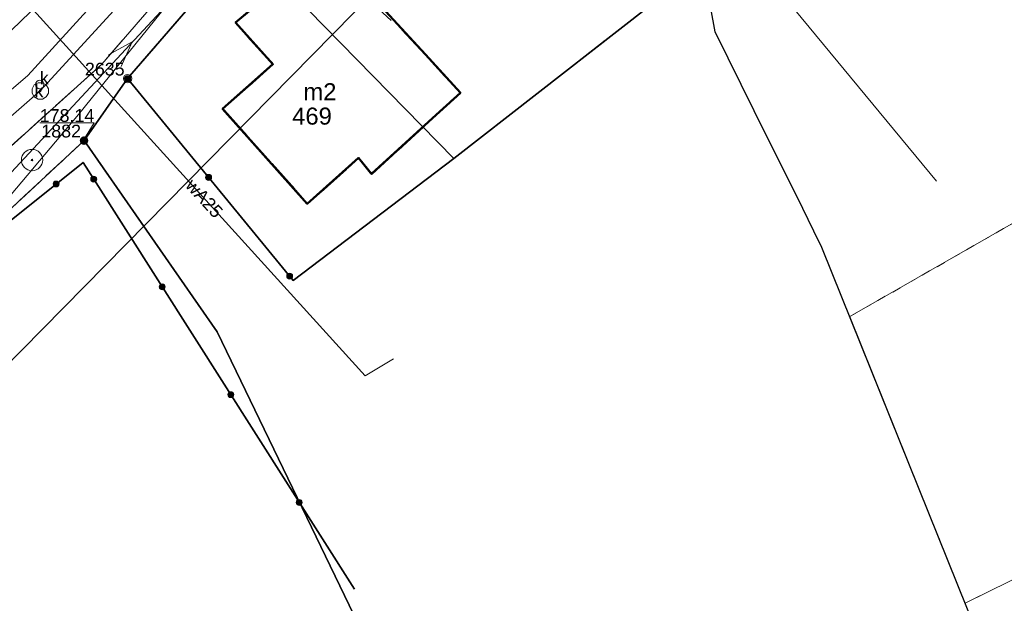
# Model space of a CAD drawing. Header units: millimetres. Extents: x 6505374 to 6517269, y 5595210 to 5612711.
# Tile 117 of 256: x 6513686 to 6513743, y 5608836 to 5608870. Entities that reach past the tile are written whole.
import ezdxf
from ezdxf.enums import TextEntityAlignment as Align

# ---------------------------------------------------------------- set-up
doc = ezdxf.new("R2010")
doc.units = ezdxf.units.MM
for name, pattern in [('ACAD_ISO02W100', [15, 12, -3]), ('BUUT04', [200000, 0, -100000, 0, -100000]), ('EGBB01', [4, 2, 0, 2]), ('EGBK02', [4, 1.5, -0.5, 1.5, -0.5]), ('EGBU01', [2, 0.5, -0.5, 0.5, -0.5]), ('OTKJ_A05', [2, 1.5, -0.5])]:
    doc.linetypes.add(name, pattern=pattern)
for name, color, linetype, lineweight, true_color in [('Budynki EGiB', 18, 'Continuous', 0, 0x0a0909), ('Kontury klasyfikacyjne', 82, 'Continuous', 0, 0x24bc24), ('Przewody kanalizacyjne', 36, 'Continuous', 0, 0x803300), ('Punkt osnowy poziomej szczegółowej', 18, 'Continuous', 0, 0x0a0909), ('Urządzenia związane z siecią (obszary)', 36, 'Continuous', 0, 0x803300), ('Użytki gruntowe', 96, 'Continuous', 0, 0x008000)]:
    doc.layers.add(name, color=color, linetype=linetype, lineweight=lineweight, true_color=true_color)
for name, color, linetype, lineweight in [('Działki', 18, 'Continuous', 0), ('isa_V10520003E16E075_TUsr', 7, 'Continuous', 25), ('isa_V10520003E16E075_TUsr_19165818BF56C1D4', 5, 'OTKJ_A05', 25), ('Komunikacja (linie)', 18, 'Continuous', 0), ('Komunikacja (obszary)', 18, 'Continuous', 0), ('Ogrodzenia', 18, 'Continuous', 0), ('Pikiety', 18, 'Continuous', 0), ('Przewody elektroenergetyczne', 1, 'Continuous', 0), ('Przewody wodociągowe', 5, 'Continuous', 0), ('Punkt osnowy wysokościowej podstawowej', 7, 'Continuous', 0), ('Punkty graniczne', 18, 'Continuous', 0), ('Punkty graniczne - numery', 7, 'Continuous', 0), ('Punkty o określonej wysokości', 1, 'Continuous', 0), ('Symbole liniowe', 1, 'Continuous', 0), ('Urządzenia towarzyszące (punkty)', 18, 'Continuous', 0), ('Zakres zamówienia', 2, 'Continuous', 0)]:
    doc.layers.add(name, color=color, linetype=linetype, lineweight=lineweight)
doc.styles.add('DOMYSLNA_CZCIONKA', font='arial.ttf')

# ---------------------------------------------------------------- blocks, each defined once
blk = doc.blocks.new('EGPG_PNS05')
at = {"linetype": 'ACAD_ISO02W100', "lineweight": 50, "true_color": 0xffffff}
h = blk.add_hatch(color=7, dxfattribs=at)
h.dxf.hatch_style = 1
h.paths.add_polyline_path([(-0.5, 0, 1), (0.5, 0, 1)])
at = {"linetype": 'ACAD_ISO02W100', "lineweight": 50, "true_color": 0x000000}
h = blk.add_hatch(color=18, dxfattribs=at)
h.dxf.hatch_style = 1
h.paths.add_polyline_path([(-0.09, 0, 1), (0.09, 0, 1)])
blk = doc.blocks.new('EGPG_PS05')
at = {"color": 18, "linetype": 'Continuous', "lineweight": 18, "true_color": 0x000000}
blk.add_circle((0, 0), 0.5, dxfattribs=at)
blk = doc.blocks.new('SUPW_PO05')
at = {"color": 18, "linetype": 'Continuous', "lineweight": 18, "true_color": 0x0a0909}
blk.add_circle((0, 0), 0.5, dxfattribs=at)
blk = doc.blocks.new('SUPS01_03')
at = {"lineweight": 18, "true_color": 0xff0000}
h = blk.add_hatch(color=1, dxfattribs=at)
h.dxf.hatch_style = 1
h.paths.add_polyline_path([(0.09, 0, 1), (-0.09, 0, 1)])
at = {"color": 18, "lineweight": 18, "true_color": 0x0a0909}
blk.add_circle((0, 0), 0.09, dxfattribs=at)
blk = doc.blocks.new('OTOO_L05')
at = {"linetype": 'BUUT04', "lineweight": 18, "true_color": 0x000000}
h = blk.add_hatch(color=18, dxfattribs=at)
h.dxf.hatch_style = 1
h.paths.add_polyline_path([(-0.58, 0, 1), (0.58, 0, 1)])
at = {"color": 18, "true_color": 0x0a0909}
blk.add_circle((0, 0), 0.58, dxfattribs=at)
blk = doc.blocks.new('OTRS_P05')
at = {"layer": 'isa_V10520003E16E075_TUsr', "true_color": 0x0a0909, "transparency": 33554687}
h = blk.add_hatch(color=18, dxfattribs=at)
h.dxf.hatch_style = 1
h.paths.add_polyline_path([(0.09, 0, 1), (-0.09, 0, 1)])
at = {"layer": 'isa_V10520003E16E075_TUsr', "color": 18, "true_color": 0x0a0909}
blk.add_lwpolyline([(0.09, 0, 1), (-0.09, 0, 1)], format="xyb", close=True, dxfattribs=at)
at = {"layer": 'isa_V10520003E16E075_TUsr_19165818BF56C1D4', "color": 18, "true_color": 0x0a0909}
blk.add_circle((0, 0), 0.09, dxfattribs=at)
blk = doc.blocks.new('OSSP03')
at = {"color": 18, "lineweight": 18, "true_color": 0x0a0909}
blk.add_circle((0, 0), 1.25, dxfattribs=at)
at = {"color": 18, "true_color": 0x0a0909}
blk.add_circle((0, 0), 0.09, dxfattribs=at)

msp = doc.modelspace()

# ---------------------------------------------------------------- linework, layer by layer
at = {"layer": 'Budynki EGiB', "color": 7, "linetype": 'Continuous', "lineweight": 50, "true_color": 0xffffff, "flags": 128}
msp.add_lwpolyline([(6513709.42, 5608868.38), (6513704.74, 5608873.49), (6513702.93, 5608871.83), (6513701.76, 5608873.2), (6513698.28, 5608870.26), (6513700.47, 5608867.82), (6513697.52, 5608865.19), (6513702.49, 5608859.62), (6513705.5, 5608862.31), (6513706.26, 5608861.37), (6513710.06, 5608864.84), (6513711.48, 5608866.14), (6513709.42, 5608868.38)], close=True, dxfattribs=at)
at = {"layer": 'Budynki EGiB', "color": 18, "linetype": 'EGBB01', "lineweight": 50, "true_color": 0x0a0909, "flags": 128}
msp.add_lwpolyline([(6513709.42, 5608868.38), (6513704.74, 5608873.49), (6513702.93, 5608871.83), (6513701.76, 5608873.2), (6513698.28, 5608870.26), (6513700.47, 5608867.82), (6513697.52, 5608865.19), (6513702.49, 5608859.62), (6513705.5, 5608862.31), (6513706.26, 5608861.37), (6513710.06, 5608864.84), (6513711.48, 5608866.14), (6513709.42, 5608868.38)], close=True, dxfattribs=at)
at = {"layer": 'Działki', "color": 18, "linetype": 'Continuous', "lineweight": 25, "true_color": 0x000000, "flags": 128}
msp.add_lwpolyline([(6513622.966, 5608809.832), (6513664.703, 5608840.387), (6513689.38, 5608863.33), (6513691.94, 5608866.97), (6513698.77, 5608874.88), (6513709.41, 5608888.11), (6513723.508, 5608910.202), (6513728.405, 5608916.359), (6513755.476, 5608960.496), (6513752.58, 5608969.049), (6513746.048, 5608963.767), (6513741.008, 5608954.627), (6513725.451, 5608927.784), (6513720.295, 5608919.176), (6513708.89, 5608894.18), (6513700.336, 5608888.857), (6513675.328, 5608862.569), (6513647.465, 5608839.501), (6513645.27, 5608838.031), (6513628.991, 5608826.034)], dxfattribs=at)
for points in [[(6513698.77, 5608874.88), (6513711.09, 5608862.28), (6513725.71, 5608873.69), (6513709.41, 5608888.11), (6513698.77, 5608874.88)], [(6513701.66, 5608855.12), (6513711.09, 5608862.28), (6513698.77, 5608874.88), (6513691.94, 5608866.97), (6513701.66, 5608855.12)], [(6513697.2, 5608852.1), (6513708.827, 5608828.022), (6513723.076, 5608758.656), (6513735.939, 5608629.207), (6513759.487, 5608532.07), (6513788.213, 5608527.75), (6513806.46, 5608541.322), (6513788.69, 5608631.655), (6513764.39, 5608764.71), (6513755.437, 5608800.577), (6513732.7, 5608857.06), (6513732.24, 5608858.01), (6513731.26, 5608860.03), (6513729.49, 5608863.54), (6513726.43, 5608869.71), (6513725.71, 5608873.69), (6513711.09, 5608862.28), (6513701.66, 5608855.12), (6513691.94, 5608866.97), (6513689.38, 5608863.33), (6513697.2, 5608852.1)], [(6513664.703, 5608840.387), (6513691.782, 5608615.303), (6513693.208, 5608605.676), (6513718.278, 5608609.324), (6513734.892, 5608532.514), (6513759.487, 5608532.07), (6513735.939, 5608629.207), (6513723.076, 5608758.656), (6513708.827, 5608828.022), (6513697.2, 5608852.1), (6513689.38, 5608863.33), (6513664.703, 5608840.387)]]:
    msp.add_lwpolyline(points, close=True, dxfattribs=at)
at = {"layer": 'Komunikacja (linie)', "color": 18, "linetype": 'Continuous', "lineweight": 18, "true_color": 0x000000, "flags": 128}
for points in [[(6513524.213, 5608738.551), (6513532.19, 5608743.9), (6513550.33, 5608755.9), (6513559.4, 5608762.49), (6513572.35, 5608772.18), (6513588.76, 5608784.7), (6513601.34, 5608794.536), (6513605.95, 5608798.14), (6513617.7, 5608808.92), (6513643.89, 5608829.06), (6513662.29, 5608843.53), (6513678.92, 5608857.43), (6513690.43, 5608867.82), (6513708.5, 5608888.72), (6513716.31, 5608901.39), (6513752.19, 5608959.04), (6513754.76, 5608962.59), (6513759.04, 5608966.97), (6513775.6, 5608983.38)], [(6513712.82, 5608903.91), (6513704.64, 5608891.75), (6513686.21, 5608870.87), (6513676.35, 5608861.38), (6513648.01, 5608838.52), (6513614.62, 5608813.11), (6513606.222, 5608806.7)]]:
    msp.add_lwpolyline(points, dxfattribs=at)
at = {"layer": 'Komunikacja (obszary)', "color": 18, "linetype": 'OTKJ_A05', "lineweight": 18, "true_color": 0x000000, "flags": 128}
msp.add_lwpolyline([(6513380.66, 5608706.23), (6513386.09, 5608700.49), (6513416.6, 5608701.99), (6513421.58, 5608702.29), (6513423.62, 5608702.5), (6513444.65, 5608706.77), (6513463.87, 5608711.04), (6513464.51, 5608709.41), (6513465.282, 5608709.376), (6513465.628, 5608707.772), (6513468.935, 5608685.041), (6513473.032, 5608658.996), (6513477.166, 5608636.306), (6513480.025, 5608618.981), (6513493.277, 5608531.446), (6513493.919, 5608527.572), (6513497.431, 5608506.493), (6513500.218, 5608491.013), (6513502.219, 5608480.423), (6513510.047, 5608450.967), (6513511.365, 5608444.32), (6513514.583, 5608430.157), (6513517.03, 5608417.07), (6513520.47, 5608418.05), (6513517.623, 5608428.916), (6513511.992, 5608452.587), (6513509.921, 5608461.7), (6513503.714, 5608485.971), (6513501.484, 5608498.766), (6513498.875, 5608512.548), (6513496.493, 5608527.313), (6513482.573, 5608618.912), (6513477.407, 5608649.221), (6513471.242, 5608687.796), (6513468.108, 5608709.426), (6513468.51, 5608710.55), (6513468.77, 5608711.83), (6513469.18, 5608712.44), (6513469.78, 5608712.72), (6513477.14, 5608714.88), (6513488.92, 5608718.62), (6513504.11, 5608724.76), (6513515.37, 5608730.62), (6513523.919, 5608738.287), (6513532.194, 5608743.905), (6513550.33, 5608755.9), (6513559.4, 5608762.49), (6513572.35, 5608772.18), (6513588.76, 5608784.7), (6513601.34, 5608794.536), (6513605.95, 5608798.14), (6513617.699, 5608808.92), (6513643.89, 5608829.058), (6513662.295, 5608843.529), (6513678.918, 5608857.434), (6513690.426, 5608867.822), (6513708.497, 5608888.715), (6513716.307, 5608901.393), (6513752.194, 5608959.038), (6513754.76, 5608962.587), (6513759.041, 5608966.97), (6513775.597, 5608983.381), (6513772.032, 5608985.959), (6513755.151, 5608969.783), (6513747.75, 5608962.449), (6513735.82, 5608943.739), (6513731.211, 5608936.031), (6513712.823, 5608903.913), (6513704.643, 5608891.749), (6513686.212, 5608870.869), (6513676.35, 5608861.38), (6513648.006, 5608838.516), (6513614.618, 5608813.109), (6513601.92, 5608803.07), (6513601.709, 5608802.907), (6513585.1, 5608790.12), (6513568.49, 5608777.51), (6513555.85, 5608767.95), (6513546.846, 5608761.179), (6513529.231, 5608747.932), (6513520.443, 5608742.322), (6513511.99, 5608736.34), (6513501.66, 5608730.4), (6513486.92, 5608725.27), (6513475.24, 5608721.37), (6513465.63, 5608718.18), (6513461.67, 5608717.24), (6513443.24, 5608712.94), (6513424.84, 5608708.5), (6513404.31, 5608706.99), (6513380.66, 5608706.23)], close=True, dxfattribs=at)
at = {"layer": 'Komunikacja (obszary)', "color": 7, "linetype": 'Continuous', "lineweight": 18, "true_color": 0xffffff, "flags": 128}
msp.add_lwpolyline([(6513643.89, 5608829.058), (6513662.295, 5608843.529), (6513678.918, 5608857.434), (6513690.426, 5608867.822), (6513708.497, 5608888.715), (6513716.307, 5608901.393), (6513752.194, 5608959.038), (6513754.76, 5608962.587), (6513759.041, 5608966.97), (6513775.597, 5608983.381), (6513772.032, 5608985.959), (6513755.151, 5608969.783), (6513747.75, 5608962.449), (6513735.82, 5608943.739), (6513731.211, 5608936.031), (6513712.823, 5608903.913), (6513704.643, 5608891.749), (6513686.212, 5608870.869), (6513676.35, 5608861.38), (6513648.006, 5608838.516), (6513614.618, 5608813.109)], dxfattribs=at)
at = {"layer": 'Kontury klasyfikacyjne', "color": 82, "linetype": 'EGBK02', "lineweight": 18, "true_color": 0x24bc24, "flags": 128}
for points in [[(6513728.405, 5608916.359), (6513723.508, 5608910.202), (6513709.41, 5608888.11), (6513698.77, 5608874.88), (6513691.94, 5608866.97), (6513701.66, 5608855.12), (6513711.09, 5608862.28), (6513725.71, 5608873.69), (6513730.72, 5608881.73), (6513735.09, 5608888.74), (6513750.386, 5608871.977), (6513754.29, 5608864.405), (6513754.631, 5608864.591), (6513758.29, 5608866.39), (6513764.261, 5608870.125), (6513765.895, 5608871.047), (6513767.47, 5608868.054), (6513769.588, 5608869.17), (6513767.98, 5608872.221), (6513770.616, 5608873.728), (6513781.37, 5608855.996), (6513804.089, 5608874.315), (6513799.514, 5608896.12), (6513791.39, 5608894.48), (6513778.37, 5608912.46), (6513771.44, 5608922.03), (6513760.23, 5608931.63), (6513768.11, 5608939.93), (6513784.59, 5608952.83), (6513787.157, 5608956.322), (6513786.655, 5608977.848), (6513780.103, 5608981.779), (6513777.229, 5608982.086), (6513764.539, 5608969.483), (6513755.476, 5608960.496), (6513745.612, 5608944.414), (6513728.405, 5608916.359)], [(6513691.94, 5608866.97), (6513689.38, 5608863.33), (6513664.703, 5608840.387), (6513674.162, 5608761.765), (6513720.88, 5608769.344), (6513719.555, 5608775.793), (6513713.102, 5608807.209), (6513738.655, 5608812.781), (6513749.321, 5608815.77), (6513741.111, 5608836.164), (6513781.37, 5608855.996), (6513770.616, 5608873.728), (6513767.98, 5608872.221), (6513769.588, 5608869.17), (6513767.47, 5608868.054), (6513765.895, 5608871.047), (6513764.261, 5608870.125), (6513758.29, 5608866.39), (6513754.631, 5608864.591), (6513754.29, 5608864.405), (6513750.386, 5608871.977), (6513735.09, 5608888.74), (6513730.72, 5608881.73), (6513725.71, 5608873.69), (6513711.09, 5608862.28), (6513701.66, 5608855.12), (6513691.94, 5608866.97)]]:
    msp.add_lwpolyline(points, close=True, dxfattribs=at)
at = {"layer": 'Kontury klasyfikacyjne', "color": 7, "linetype": 'Continuous', "lineweight": 18, "true_color": 0xffffff, "flags": 128}
for points in [[(6513745.612, 5608944.414), (6513728.405, 5608916.359), (6513728.405, 5608916.359), (6513723.508, 5608910.202), (6513709.41, 5608888.11), (6513698.77, 5608874.88), (6513691.94, 5608866.97), (6513701.66, 5608855.12), (6513711.09, 5608862.28), (6513725.71, 5608873.69), (6513730.72, 5608881.73), (6513735.09, 5608888.74), (6513750.386, 5608871.977)], [(6513749.321, 5608815.77), (6513741.111, 5608836.164), (6513781.37, 5608855.996), (6513770.616, 5608873.728), (6513767.98, 5608872.221), (6513769.588, 5608869.17), (6513767.47, 5608868.054), (6513765.895, 5608871.047), (6513764.261, 5608870.125), (6513758.29, 5608866.39), (6513754.631, 5608864.591), (6513754.29, 5608864.405), (6513750.386, 5608871.977), (6513735.09, 5608888.74), (6513730.72, 5608881.73), (6513725.71, 5608873.69), (6513711.09, 5608862.28), (6513701.66, 5608855.12), (6513691.94, 5608866.97), (6513691.94, 5608866.97), (6513689.38, 5608863.33), (6513664.703, 5608840.387), (6513674.162, 5608761.765)]]:
    msp.add_lwpolyline(points, dxfattribs=at)
at = {"layer": 'Ogrodzenia', "color": 18, "linetype": 'Continuous', "lineweight": 35, "true_color": 0x000000, "flags": 128}
for points in [[(6513691.94, 5608866.97), (6513698.52, 5608874.62)], [(6513691.94, 5608866.97), (6513701.66, 5608855.12)], [(6513622.97, 5608809.83), (6513623.89, 5608811.18), (6513627.75, 5608813.96), (6513648.33, 5608829.29), (6513663.75, 5608841.56), (6513689.32, 5608862.05), (6513689.95, 5608861.07)], [(6513689.95, 5608861.07), (6513705.26, 5608836.98)]]:
    msp.add_lwpolyline(points, dxfattribs=at)
at = {"layer": 'Pikiety', "color": 18, "linetype": 'Continuous', "lineweight": 0, "true_color": 0x000000, "flags": 128}
msp.add_lwpolyline([(6513686.779, 5608864.371), (6513689.983, 5608864.371), (6513689.343, 5608863.348)], dxfattribs=at)
at = {"layer": 'Przewody elektroenergetyczne', "color": 1, "linetype": 'Continuous', "lineweight": 18, "true_color": 0xff0000, "flags": 128}
msp.add_lwpolyline([(6513681.999, 5608858.139), (6513706.56, 5608884.55), (6513727.771, 5608915.625)], dxfattribs=at)
at = {"layer": 'Przewody kanalizacyjne', "color": 36, "linetype": 'Continuous', "lineweight": 18, "true_color": 0x803300, "flags": 128}
for points in [[(6513502.48, 5608727.27), (6513519.58, 5608737.33), (6513541.65, 5608752.09), (6513559.46, 5608765.12), (6513594.16, 5608791.96), (6513621.58, 5608813.06), (6513655.43, 5608840.86), (6513686.09, 5608867.15), (6513698.3, 5608880.56), (6513722.77, 5608914.85), (6513752.58, 5608963.42), (6513780.28, 5608989.38), (6513816.35, 5609027.91), (6513853.06, 5609068.02), (6513886.07, 5609104.94)], [(6513655.74, 5608839.09), (6513686.81, 5608866.25), (6513699.12, 5608879.71), (6513707.59, 5608891.31), (6513714.09, 5608900.55), (6513723.48, 5608913.28), (6513726.62, 5608918.75), (6513737.36, 5608936.96), (6513753.44, 5608963.09)], [(6513751.376, 5608957.244), (6513750.652, 5608955.78), (6513740.554, 5608938.31), (6513732.593, 5608924.896), (6513709.08, 5608889.097), (6513706.914, 5608886.071), (6513699.049, 5608877.249), (6513689.052, 5608864.861), (6513681.041, 5608855.352), (6513673.804, 5608849.983), (6513654.28, 5608834.701), (6513653.725, 5608834.188)], [(6513739.43, 5608860.94), (6513728.59, 5608874.08), (6513712.08, 5608888.14)], [(6513699.12, 5608879.71), (6513701.99, 5608875.4), (6513707.41, 5608870.38)]]:
    msp.add_lwpolyline(points, dxfattribs=at)
at = {"layer": 'Przewody wodociągowe', "color": 5, "linetype": 'Continuous', "lineweight": 18, "true_color": 0x0000ff, "flags": 128}
msp.add_lwpolyline([(6513685.85, 5608871.64), (6513705.886, 5608849.513), (6513707.554, 5608850.522)], dxfattribs=at)
at = {"layer": 'Punkt osnowy wysokościowej podstawowej'}
msp.add_point((6513686.33, 5608862.19), dxfattribs=at)
at = {"layer": 'Punkty graniczne - numery'}
for p in [(6513691.94, 5608866.97), (6513689.38, 5608863.33)]:
    msp.add_point(p, dxfattribs=at)
at = {"layer": 'Symbole liniowe', "color": 1, "linetype": 'Continuous', "lineweight": 18, "true_color": 0xff0000, "flags": 128}
msp.add_lwpolyline([(6513691.558, 5608867.684), (6513692.214, 5608869.123), (6513690.826, 5608868.365)], dxfattribs=at)
at = {"layer": 'Urządzenia związane z siecią (obszary)', "color": 36, "linetype": 'Continuous', "lineweight": 18, "true_color": 0x803300, "flags": 128}
msp.add_lwpolyline([(6513686.939, 5608865.767), (6513687.164, 5608865.896), (6513687.293, 5608866.121), (6513687.293, 5608866.379), (6513687.164, 5608866.604), (6513686.939, 5608866.733), (6513686.681, 5608866.733), (6513686.456, 5608866.604), (6513686.327, 5608866.379), (6513686.327, 5608866.121), (6513686.456, 5608865.896), (6513686.681, 5608865.767), (6513686.939, 5608865.767)], close=True, dxfattribs=at)
at = {"layer": 'Użytki gruntowe', "color": 96, "linetype": 'EGBU01', "lineweight": 18, "true_color": 0x008000, "flags": 128}
for points in [[(6514018.346, 5608437.75), (6513994.175, 5608436.145), (6513968.858, 5608431.983), (6513947.418, 5608428.146), (6513922.075, 5608424.284), (6513899.412, 5608419.809), (6513877.366, 5608416.026), (6513875.36, 5608415.682), (6513873.273, 5608415.33), (6513852.635, 5608411.805), (6513848.262, 5608410.981), (6513830.694, 5608408.059), (6513829.38, 5608407.84), (6513825.94, 5608407.17), (6513806.589, 5608403.393), (6513787.102, 5608399.854), (6513765.342, 5608396.308), (6513757.542, 5608434.353), (6513754.534, 5608433.957), (6513762.607, 5608395.836), (6513744.825, 5608392.797), (6513732.022, 5608390.228), (6513728.429, 5608389.504), (6513718.836, 5608387.865), (6513696.39, 5608384.03), (6513668.15, 5608379.13), (6513648.46, 5608375.59), (6513640.95, 5608374.29), (6513635.125, 5608372.846), (6513619.182, 5608369.984), (6513613.609, 5608371.535), (6513580.083, 5608380.648), (6513552.362, 5608388.816), (6513525.84, 5608397.69), (6513519.67, 5608426.09), (6513519.117, 5608428.164), (6513507.307, 5608472.479), (6513505.47, 5608479.37), (6513505.13, 5608480.66), (6513503.99, 5608486.42), (6513497.999, 5608523.492), (6513494.07, 5608523.34), (6513497.791, 5608499.74), (6513500.91, 5608479.96), (6513502.899, 5608472.49), (6513509.95, 5608446.01), (6513513.88, 5608431.27), (6513518.5, 5608400.24), (6513517.41, 5608400.6), (6513513.89, 5608401.76), (6513492.3, 5608408.18), (6513485.419, 5608410.223), (6513459.579, 5608417.894), (6513432.87, 5608425.55), (6513425.2, 5608427.78), (6513406.87, 5608433.38), (6513384.72, 5608440.188), (6513378.743, 5608465.839), (6513374.267, 5608484.367), (6513369.717, 5608503.207), (6513365.862, 5608518.641), (6513360.483, 5608540.178), (6513360.005, 5608540.032), (6513364.39, 5608519.412), (6513368.555, 5608499.828), (6513372.163, 5608483.975), (6513374.534, 5608473.554), (6513381.852, 5608441.4), (6513363.914, 5608446.674), (6513335.571, 5608457.198), (6513325.486, 5608460.841), (6513321.556, 5608463.122), (6513312.592, 5608470.675), (6513289.137, 5608497.692), (6513301.963, 5608517.333), (6513305.03, 5608526.528), (6513305.395, 5608528.784), (6513310.535, 5608560.543), (6513310.764, 5608568.147), (6513310.645, 5608602.111), (6513311.123, 5608610.233), (6513311.11, 5608630.418), (6513311.335, 5608637.601), (6513312.002, 5608658.909), (6513314.512, 5608669.078), (6513318.934, 5608676.146), (6513323.246, 5608679.657), (6513328.323, 5608681.647), (6513346.646, 5608688.247), (6513362.735, 5608694.045), (6513386.262, 5608699.517), (6513394.383, 5608699.891), (6513404.263, 5608700.314), (6513422.98, 5608701.38), (6513447.238, 5608706.011), (6513465.72, 5608709.54), (6513467.74, 5608692.38), (6513468.54, 5608683.04), (6513469.03, 5608677.32), (6513471.5, 5608662.9), (6513472.086, 5608659.478), (6513474.11, 5608647.668), (6513476.84, 5608631.73), (6513480.448, 5608609.326), (6513484.31, 5608585.35), (6513493.45, 5608527.29), (6513497.566, 5608527.201), (6513481.026, 5608630.822), (6513476.805, 5608657.543), (6513475.502, 5608665.796), (6513474.983, 5608669.079), (6513473.725, 5608676.955), (6513468.751, 5608710.374), (6513481.462, 5608714.175), (6513492, 5608717.325), (6513507.002, 5608724.126), (6513514.587, 5608728.959), (6513534.112, 5608741.4), (6513565.781, 5608762.959), (6513594.66, 5608786.909), (6513604.302, 5608794.898), (6513622.966, 5608809.832), (6513664.703, 5608840.387), (6513689.38, 5608863.33), (6513691.94, 5608866.97), (6513698.77, 5608874.88), (6513709.41, 5608888.11), (6513723.508, 5608910.202), (6513728.405, 5608916.359), (6513745.612, 5608944.414), (6513755.476, 5608960.496), (6513764.539, 5608969.483), (6513777.229, 5608982.086), (6513780.103, 5608981.779), (6513786.655, 5608977.848), (6513800.47, 5608969.56), (6513826.295, 5608952.78), (6513828.71, 5608951.21), (6513831.64, 5608949.31), (6513834.1, 5608947.72), (6513846.72, 5608939.05), (6513865.9, 5608919.21), (6513894.65, 5608884.75), (6513916.95, 5608858.11), (6513927.46, 5608845.65), (6513939.13, 5608832.1), (6513941.31, 5608829.33), (6513953.42, 5608812.79), (6513962.546, 5608797.926), (6513962.59, 5608797.855), (6513973.46, 5608780.151), (6513975.736, 5608774.845), (6513980.781, 5608763.084), (6513991.471, 5608739.232), (6513992.315, 5608737.081), (6513998.152, 5608715.697), (6514000.049, 5608708.746), (6513999.573, 5608696.223), (6514002.34, 5608671.106), (6514002.486, 5608669.787), (6514004.745, 5608649.244), (6514005.871, 5608635.139), (6514006.12, 5608632.02), (6514010.64, 5608593.16), (6514011.346, 5608586.66), (6514014.79, 5608554.95), (6514016.68, 5608537.5), (6514016.08, 5608505.5), (6514017.039, 5608468.61), (6514019.583, 5608441.443), (6514018.346, 5608437.75)], [(6513728.405, 5608916.359), (6513723.508, 5608910.202), (6513709.41, 5608888.11), (6513698.77, 5608874.88), (6513691.94, 5608866.97), (6513689.38, 5608863.33), (6513697.2, 5608852.1), (6513708.827, 5608828.022), (6513710.058, 5608822.03), (6513713.102, 5608807.209), (6513719.555, 5608775.793), (6513745.398, 5608781.856), (6513738.655, 5608812.781), (6513749.321, 5608815.77), (6513741.111, 5608836.164), (6513734.337, 5608852.993), (6513754.29, 5608864.405), (6513754.631, 5608864.591), (6513758.29, 5608866.39), (6513764.261, 5608870.125), (6513765.895, 5608871.047), (6513767.47, 5608868.054), (6513769.588, 5608869.17), (6513767.98, 5608872.221), (6513770.616, 5608873.728), (6513755.11, 5608899.295), (6513738.537, 5608909.885), (6513758.46, 5608933.123), (6513760.23, 5608931.63), (6513768.11, 5608939.93), (6513784.59, 5608952.83), (6513796.422, 5608944.472), (6513798.843, 5608942.701), (6513801.13, 5608945.19), (6513814.75, 5608935.85), (6513820.49, 5608944.09), (6513826.295, 5608952.78), (6513800.47, 5608969.56), (6513786.655, 5608977.848), (6513780.103, 5608981.779), (6513777.229, 5608982.086), (6513764.539, 5608969.483), (6513755.476, 5608960.496), (6513745.612, 5608944.414), (6513728.405, 5608916.359)], [(6513674.162, 5608761.765), (6513720.88, 5608769.344), (6513719.555, 5608775.793), (6513713.102, 5608807.209), (6513710.058, 5608822.03), (6513708.827, 5608828.022), (6513697.2, 5608852.1), (6513689.38, 5608863.33), (6513664.703, 5608840.387), (6513674.162, 5608761.765)]]:
    msp.add_lwpolyline(points, close=True, dxfattribs=at)
at = {"layer": 'Użytki gruntowe', "color": 7, "linetype": 'Continuous', "lineweight": 18, "true_color": 0xffffff, "flags": 128}
for points in [[(6513622.966, 5608809.832), (6513664.703, 5608840.387), (6513689.38, 5608863.33), (6513691.94, 5608866.97), (6513698.77, 5608874.88), (6513709.41, 5608888.11), (6513723.508, 5608910.202), (6513728.405, 5608916.359), (6513745.612, 5608944.414), (6513755.476, 5608960.496), (6513764.539, 5608969.483), (6513777.229, 5608982.086), (6513780.103, 5608981.779), (6513786.655, 5608977.848), (6513800.47, 5608969.56), (6513826.295, 5608952.78), (6513828.71, 5608951.21), (6513831.64, 5608949.31), (6513834.1, 5608947.72), (6513846.72, 5608939.05)], [(6513745.612, 5608944.414), (6513728.405, 5608916.359), (6513728.405, 5608916.359), (6513723.508, 5608910.202), (6513709.41, 5608888.11), (6513698.77, 5608874.88), (6513691.94, 5608866.97), (6513689.38, 5608863.33), (6513697.2, 5608852.1), (6513708.827, 5608828.022)], [(6513749.321, 5608815.77), (6513741.111, 5608836.164), (6513734.337, 5608852.993), (6513754.29, 5608864.405)]]:
    msp.add_lwpolyline(points, dxfattribs=at)
msp.add_lwpolyline([(6513674.162, 5608761.765), (6513720.88, 5608769.344), (6513719.555, 5608775.793), (6513713.102, 5608807.209), (6513710.058, 5608822.03), (6513708.827, 5608828.022), (6513697.2, 5608852.1), (6513689.38, 5608863.33), (6513664.703, 5608840.387), (6513674.162, 5608761.765)], close=True, dxfattribs=at)
at = {"layer": 'Zakres zamówienia', "color": 2, "linetype": 'Continuous', "lineweight": 0, "true_color": 0xffff00, "flags": 128}
msp.add_lwpolyline([(6513712.429, 5609057.139), (6513617.81, 5608995.273), (6513628.291, 5608978.878), (6513613.638, 5608970.678), (6513680.876, 5608846.099), (6513708.836, 5608874.541), (6513762.556, 5608958.563), (6513712.429, 5609057.139)], close=True, dxfattribs=at)

# ---------------------------------------------------------------- block references
at = {"layer": 'Ogrodzenia', "color": 18, "true_color": 0x000000, "xscale": 0.3, "yscale": 0.3, "zscale": 0.3}
for p, rotation in [((6513691.94, 5608866.97), 49.30016386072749), ((6513691.94, 5608866.97), -50.63957512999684), ((6513689.95, 5608861.07), -57.56267773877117), ((6513696.696, 5608861.171), -50.63957512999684), ((6513687.739, 5608860.783), 38.70623254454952), ((6513701.453, 5608855.372), -50.63957512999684), ((6513693.973, 5608854.74), -57.56267773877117), ((6513697.996, 5608848.41), -57.56267773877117), ((6513702.018, 5608842.08), -57.56267773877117)]:
    msp.add_blockref('OTOO_L05', p, dxfattribs=dict(at, rotation=rotation))
at = {"layer": 'Pikiety', "color": 18, "true_color": 0x000000, "xscale": 0.5, "yscale": 0.5, "zscale": 0.5}
msp.add_blockref('OTRS_P05', (6513689.343, 5608863.348), dxfattribs=at)
at = {"layer": 'Punkt osnowy poziomej szczegółowej', "color": 18, "true_color": 0x0a0909, "xscale": 0.5, "yscale": 0.5, "zscale": 0.5}
msp.add_blockref('OSSP03', (6513686.33, 5608862.19), dxfattribs=at)
at = {"layer": 'Punkty graniczne', "color": 18, "true_color": 0x000000, "xscale": 0.5, "yscale": 0.5, "zscale": 0.5}
for name, p in [('EGPG_PS05', (6513691.94, 5608866.97)), ('EGPG_PNS05', (6513689.38, 5608863.33))]:
    msp.add_blockref(name, p, dxfattribs=at)
at = {"layer": 'Punkty o określonej wysokości', "color": 1, "true_color": 0xff0000, "xscale": 0.5, "yscale": 0.5, "zscale": 0.5}
msp.add_blockref('SUPS01_03', (6513686.81, 5608866.25), dxfattribs=at)
at = {"layer": 'Urządzenia towarzyszące (punkty)', "color": 18, "true_color": 0x000000, "xscale": 0.5, "yscale": 0.5, "zscale": 0.5}
msp.add_blockref('SUPW_PO05', (6513686.78, 5608866.63), dxfattribs=at)

# ---------------------------------------------------------------- texts
at = {"layer": 'Budynki EGiB', "color": 18, "true_color": 0x0a0909, "style": 'DOMYSLNA_CZCIONKA'}
msp.add_text('m2', height=1, dxfattribs=at).set_placement((6513703.231, 5608866.202), align=Align.MIDDLE_CENTER)
at = {"layer": 'Działki', "color": 18, "true_color": 0x000000, "style": 'DOMYSLNA_CZCIONKA'}
msp.add_text('469', height=1, dxfattribs=at).set_placement((6513702.766, 5608864.77), align=Align.MIDDLE_CENTER)
at = {"layer": 'Pikiety', "color": 18, "true_color": 0x0a0909, "style": 'DOMYSLNA_CZCIONKA'}
msp.add_text('178.14', height=0.75, dxfattribs=at).set_placement((6513688.381, 5608864.804), align=Align.MIDDLE_CENTER)
at = {"layer": 'Przewody wodociągowe', "color": 5, "true_color": 0x0000ff, "style": 'DOMYSLNA_CZCIONKA'}
msp.add_text('wA25', height=0.75, rotation=-47.83873, dxfattribs=at).set_placement((6513696.446, 5608859.938), align=Align.MIDDLE_CENTER)
at = {"layer": 'Punkty graniczne - numery', "color": 96, "true_color": 0x008000, "style": 'DOMYSLNA_CZCIONKA'}
for s, p in [('2635', (6513690.598, 5608867.53)), ('1882', (6513688.038, 5608863.89))]:
    msp.add_text(s, height=0.75, dxfattribs=at).set_placement(p, align=Align.MIDDLE_CENTER)
at = {"layer": 'Urządzenia towarzyszące (punkty)', "color": 18, "true_color": 0x0a0909, "style": 'DOMYSLNA_CZCIONKA'}
msp.add_text('k', height=0.75, dxfattribs=at).set_placement((6513687.049, 5608867.012), align=Align.MIDDLE_CENTER)
at = {"layer": 'Urządzenia związane z siecią (obszary)', "color": 36, "true_color": 0x803300, "style": 'DOMYSLNA_CZCIONKA'}
msp.add_text('k', height=0.75, dxfattribs=at).set_placement((6513686.738, 5608866.25), align=Align.MIDDLE_CENTER)

doc.saveas('drawing.dxf')
